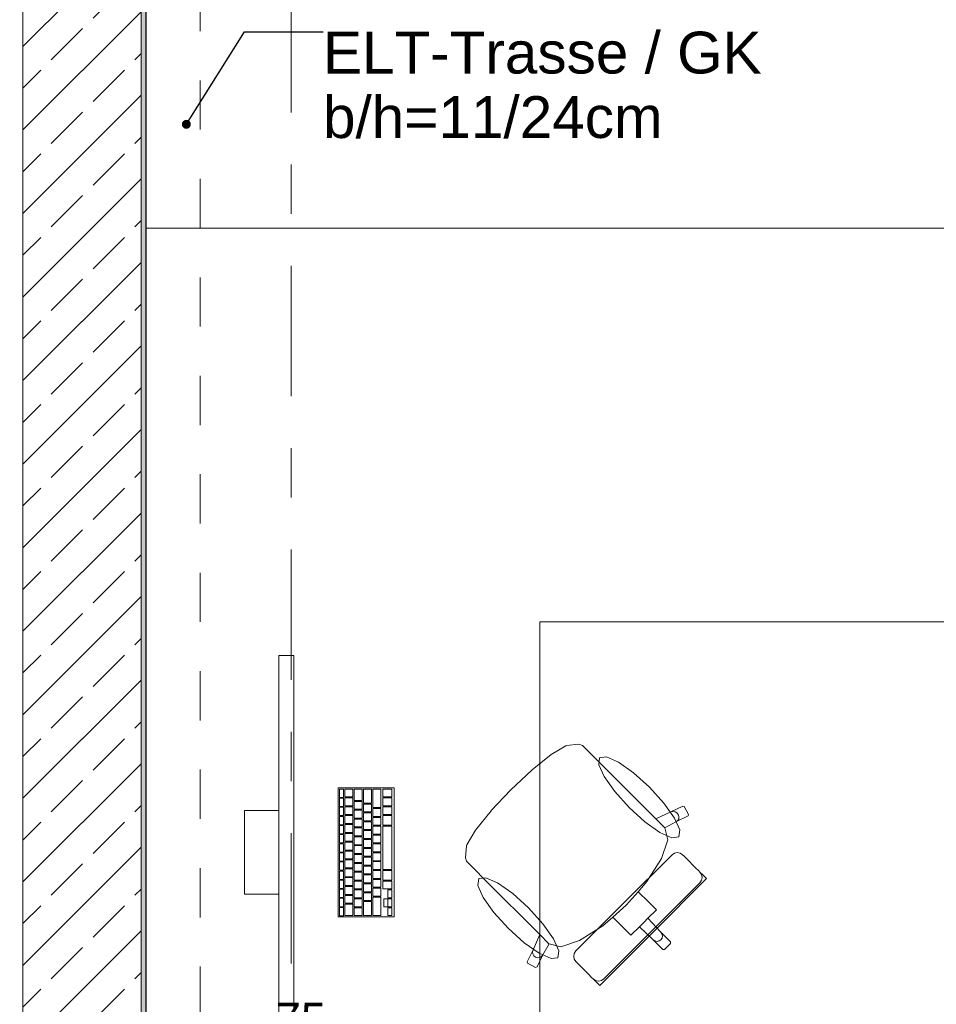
# Model space of a CAD drawing. Header units: metres. Extents: x -4 to 100, y -11 to 17.
# Tile 14 of 256: x -0.02 to 1.84, y 1.43 to 3.43. Entities that reach past the tile are written whole.
import ezdxf

# ---------------------------------------------------------------- set-up
doc = ezdxf.new("R2010")
doc.units = ezdxf.units.M
doc.header["$MEASUREMENT"] = 0
doc.linetypes.add('Strichlinie doppelt', pattern=[0.546806, 0.264583, -0.105833, 0.070556, -0.105833])
doc.linetypes.add('Untersicht', pattern=[0.1, 0.075, -0.025])
for name, color, linetype in [('152 - Bemaßung_ Beschriftung.Ausbau', 7, 'Continuous'), ('451 - Universal.Achsen Raster', 7, 'Continuous'), ('603 - Struktur.Bodenplatte_ Decke Roh', 7, 'Continuous'), ('604 - Struktur.Wand Aussen', 7, 'Continuous'), ('650 - Abdeckung.Fußboden Aufbau', 7, 'Continuous'), ('Neubau_152 - Bemaßung_ Beschriftung.Ausbau', 7, 'Continuous'), ('Neubau_653 - Abdeckung.TB Verkofferung', 7, 'Continuous'), ('Neubau_701 - Einrichtung.Möbel', 7, 'Continuous')]:
    doc.layers.add(name, color=color, linetype=linetype)
doc.styles.add('ERSTELLTER_STIL_2', font='txt')
doc.dimstyles.new('ERSTELLTER_STIL__3', dxfattribs={"dimtxt": 0.1, "dimasz": 0.0532, "dimexe": 0.18, "dimexo": 0.0625, "dimgap": 0, "dimtad": 1, "dimzin": 0, "dimdsep": 46, "dimtxsty": 'ERSTELLTER_STIL_2', "dimblk": 'ARROWHEAD_2', "dimblk1": 'ARROWHEAD_2', "dimblk2": 'ARROWHEAD_2', "dimcen": 0.09, "dimse1": 1, "dimse2": 1, "dimclrd": 7, "dimclre": 7, "dimclrt": 7, "dimazin": 0, "dimtfac": 1, "dimtdec": 4, "dimtmove": 0, "dimatfit": 3, "dimfxl": 1, "dimtolj": 1, "dimtzin": 0, "dimarcsym": 0})
doc.dimstyles.new('ERSTELLTER_STIL__5', dxfattribs={"dimtxt": 0.1, "dimasz": 0.0532, "dimexe": 0.18, "dimexo": 0.0625, "dimgap": 0, "dimtad": 1, "dimtih": 1, "dimtoh": 1, "dimzin": 0, "dimdsep": 46, "dimtxsty": 'ERSTELLTER_STIL_2', "dimblk": 'ARROWHEAD_2', "dimblk1": 'ARROWHEAD_2', "dimblk2": 'ARROWHEAD_2', "dimcen": 0.09, "dimse1": 1, "dimse2": 1, "dimclrd": 7, "dimclre": 7, "dimclrt": 7, "dimazin": 0, "dimtfac": 1, "dimtdec": 4, "dimtmove": 0, "dimatfit": 3, "dimfxl": 1, "dimtolj": 1, "dimtzin": 0, "dimarcsym": 0})
doc.dimstyles.new('ERSTELLTER_STIL__8', dxfattribs={"dimtxt": 0.18, "dimasz": 0.03648, "dimexe": 0.18, "dimexo": 0.0625, "dimgap": 0, "dimtad": 0, "dimtih": 1, "dimtoh": 1, "dimdec": 4, "dimzin": 0, "dimdsep": 46, "dimcen": 0.09, "dimadec": 0, "dimazin": 0, "dimtfac": 1, "dimtdec": 4, "dimtmove": 0, "dimatfit": 3, "dimldrblk": 'ARROWHEAD_11', "dimfxl": 1, "dimtolj": 1, "dimtzin": 0, "dimarcsym": 0})

# ---------------------------------------------------------------- blocks, each defined once
blk = doc.blocks.new('ARROWHEAD_11')
at = {"color": 0, "linetype": 'Continuous', "lineweight": 0}
blk.add_line((0, 0), (-1, 0), dxfattribs=at)
at = {"color": 0, "linetype": 'Continuous', "lineweight": 0, "const_width": 0.25, "flags": 128}
blk.add_lwpolyline([(-0.125, 0, 1), (0.125, 0, 1)], format="xyb", close=True, dxfattribs=at)
blk = doc.blocks.new('*D414')
at = {"layer": '152 - Bemaßung_ Beschriftung.Ausbau', "color": 7, "linetype": 'Continuous', "lineweight": 5}
for p, q in [((-1.21, 6.1252), (-1.14, 6.0848)), ((-1.175, 0.005), (-1.175, 6.105)), ((-1.21, 0.0252), (-1.14, -0.0152)), ((-1.1225, 0.005), (-1.2275, 0.005)), ((-1.175, -0.145), (-1.175, 0.005))]:
    blk.add_line(p, q, dxfattribs=at)
at = {"layer": '152 - Bemaßung_ Beschriftung.Ausbau', "color": 7, "lineweight": 5, "insert": (-1.195, 2.922), "char_height": 0.1, "attachment_point": 7, "rotation": 90, "style": 'ERSTELLTER_STIL_2'}
blk.add_mtext('\\A1;{\\pql;\\fArial|b0|i0|c0|p38;6,10}', dxfattribs=at)
blk = doc.blocks.new('ARROWHEAD_2')
at = {"color": 0, "linetype": 'Continuous', "lineweight": 0}
for p, q in [((-0.378, -0.655), (0.378, 0.655)), ((0, 0), (-1, 0))]:
    blk.add_line(p, q, dxfattribs=at)
blk = doc.blocks.new('*D415')
at = {"layer": '152 - Bemaßung_ Beschriftung.Ausbau', "color": 7, "linetype": 'Continuous', "lineweight": 5}
for p, q in [((-1.21, 7.9152), (-1.14, 7.8748)), ((-1.175, 6.105), (-1.175, 7.895)), ((-1.21, 6.1252), (-1.14, 6.0848)), ((-1.1225, 6.105), (-1.2275, 6.105)), ((-1.175, 0.005), (-1.175, 6.105))]:
    blk.add_line(p, q, dxfattribs=at)
at = {"layer": '152 - Bemaßung_ Beschriftung.Ausbau', "color": 7, "lineweight": 5, "char_height": 0.1, "attachment_point": 7, "rotation": 90, "style": 'ERSTELLTER_STIL_2'}
for s, insert in [('\\A1;{\\pql;\\fArial|b0|i0|c0|p38;1,79}', (-1.195, 6.867)), ('\\A1;{\\pql;\\fArial|b0|i0|c0|p38;2,01}', (-1.055, 6.867))]:
    blk.add_mtext(s, dxfattribs=dict(at, insert=insert))
blk = doc.blocks.new('*D420')
at = {"layer": '152 - Bemaßung_ Beschriftung.Ausbau', "color": 7, "linetype": 'Continuous', "lineweight": 5}
for p, q in [((-1.71, 5.8927), (-1.64, 5.8523)), ((-1.675, 0.245), (-1.675, 5.8725)), ((-1.71, 0.2652), (-1.64, 0.2248)), ((-1.6225, 0.245), (-1.7275, 0.245)), ((-1.675, 0.005), (-1.675, 0.245))]:
    blk.add_line(p, q, dxfattribs=at)
at = {"layer": '152 - Bemaßung_ Beschriftung.Ausbau', "color": 7, "lineweight": 5, "char_height": 0.1, "attachment_point": 7, "rotation": 90, "style": 'ERSTELLTER_STIL_2'}
for s, insert in [('\\A1;{\\pql;\\fArial|b0|i0|c0|p38;15}', (-1.695, 5.7005)), ('\\A1;{\\pql;\\fArial|b0|i0|c0|p38;5,62\\fArial|b0|i0|c0|p38;\\A1{\\H.66x;\\S75^  ;}}', (-1.6756, 2.7997))]:
    blk.add_mtext(s, dxfattribs=dict(at, insert=insert))
blk = doc.blocks.new('*D421')
at = {"layer": '152 - Bemaßung_ Beschriftung.Ausbau', "color": 7, "linetype": 'Continuous', "lineweight": 5}
for p, q in [((-1.71, 6.0427), (-1.64, 6.0023)), ((-1.675, 5.8725), (-1.675, 6.0225)), ((-1.71, 5.8927), (-1.64, 5.8523)), ((-1.6225, 5.8725), (-1.7275, 5.8725)), ((-1.675, 0.245), (-1.675, 5.8725))]:
    blk.add_line(p, q, dxfattribs=at)
blk = doc.blocks.new('*D431')
at = {"layer": '152 - Bemaßung_ Beschriftung.Ausbau', "color": 7, "linetype": 'Continuous', "lineweight": 5}
for p, q in [((-2.21, 5.2202), (-2.14, 5.1798)), ((-2.175, 0.7), (-2.175, 5.2)), ((-2.21, 0.7202), (-2.14, 0.6798)), ((-2.1225, 0.7), (-2.2275, 0.7)), ((-2.175, 0.25), (-2.175, 0.7))]:
    blk.add_line(p, q, dxfattribs=at)
at = {"layer": '152 - Bemaßung_ Beschriftung.Ausbau', "color": 7, "lineweight": 5, "insert": (-2.195, 2.817), "char_height": 0.1, "attachment_point": 7, "rotation": 90, "style": 'ERSTELLTER_STIL_2'}
blk.add_mtext('\\A1;{\\pql;\\fArial|b0|i0|c0|p38;4,50}', dxfattribs=at)
blk = doc.blocks.new('*D432')
at = {"layer": '152 - Bemaßung_ Beschriftung.Ausbau', "color": 7, "linetype": 'Continuous', "lineweight": 5}
for p, q in [((-2.21, 6.0202), (-2.14, 5.9798)), ((-2.175, 5.2), (-2.175, 6)), ((-2.21, 5.2202), (-2.14, 5.1798)), ((-2.1225, 5.2), (-2.2275, 5.2)), ((-2.175, 0.7), (-2.175, 5.2))]:
    blk.add_line(p, q, dxfattribs=at)
at = {"layer": '152 - Bemaßung_ Beschriftung.Ausbau', "color": 7, "lineweight": 5, "insert": (-2.195, 5.5241), "char_height": 0.1, "attachment_point": 7, "rotation": 90, "style": 'ERSTELLTER_STIL_2'}
blk.add_mtext('\\A1;{\\pql;\\fArial|b0|i0|c0|p38;80}', dxfattribs=at)
blk = doc.blocks.new('*D479')
at = {"layer": '152 - Bemaßung_ Beschriftung.Ausbau', "color": 7, "linetype": 'Continuous', "lineweight": 5}
for p, q in [((0.225, -4.6125), (0.225, -4.5075)), ((4.045, -4.6125), (4.045, -4.5075)), ((0.2452, -4.525), (0.2048, -4.595)), ((4.0652, -4.525), (4.0248, -4.595)), ((-0.015, -4.56), (0.225, -4.56)), ((0.225, -4.56), (4.045, -4.56)), ((4.045, -4.56), (4.195, -4.56))]:
    blk.add_line(p, q, dxfattribs=at)
at = {"layer": '152 - Bemaßung_ Beschriftung.Ausbau', "color": 7, "lineweight": 5, "char_height": 0.1, "attachment_point": 7, "style": 'ERSTELLTER_STIL_2'}
for s, insert in [('\\A1;{\\pql;\\fArial|b0|i0|c0|p38;3,82}', (1.9261, -4.54)), ('\\A1;{\\pql;\\fArial|b0|i0|c0|p38;15}', (3.873, -4.54))]:
    blk.add_mtext(s, dxfattribs=dict(at, insert=insert))
blk = doc.blocks.new('*D743')
at = {"layer": '152 - Bemaßung_ Beschriftung.Ausbau', "color": 7, "linetype": 'Continuous', "lineweight": 5}
for p, q in [((0.235, 1.2075), (0.235, 1.3125)), ((0.7025, 1.2075), (0.7025, 1.3125)), ((0.2552, 1.295), (0.2148, 1.225)), ((0.6823, 1.225), (0.7227, 1.295)), ((0.2008, 1.26), (0.235, 1.26)), ((0.235, 1.26), (0.7025, 1.26)), ((0.7025, 1.26), (0.7367, 1.26))]:
    blk.add_line(p, q, dxfattribs=at)
at = {"layer": '152 - Bemaßung_ Beschriftung.Ausbau', "color": 7, "lineweight": 5, "insert": (0.3428, 1.2783), "char_height": 0.1, "attachment_point": 7, "style": 'ERSTELLTER_STIL_2'}
blk.add_mtext('\\A1;{\\pql;\\fArial|b0|i0|c0|p38;46\\fArial|b0|i0|c0|p38;\\A1{\\H.66x;\\S75^  ;}}', dxfattribs=at)

msp = doc.modelspace()

# ---------------------------------------------------------------- hatches: boundary and pattern name
at = {"layer": '604 - Struktur.Wand Aussen', "linetype": 'Continuous', "lineweight": 0, "true_color": 0x000000}
h = msp.add_hatch(dxfattribs=at)
h.set_pattern_fill('Beton__Stahlbeton_0001', color=18, style=0, pattern_type=2)
h.set_pattern_definition([(45, (0, 0), (-0.0848528, 0.0848528), []), (45, (-0.04243, 0.04243), (-0.0848528, 0.0848528), [0.09, -0.03])])
h.paths.add_polyline_path([(-0.015, 6.105), (-0.015, 0.245), (0.225, 0.245), (0.225, 6.105), (0.175, 6.105), (0.105, 6.105)])
h = msp.add_hatch(dxfattribs=at)
h.set_pattern_fill('Gips_0001', color=18, style=0, pattern_type=2)
h.set_pattern_definition([(45, (0, 0), (-0.01767767, 0.01767767), [0, -0.025])])
h.paths.add_polyline_path([(0.235, 0.71), (0.235, 5.19), (0.225, 5.19), (0.225, 0.71)])

# ---------------------------------------------------------------- linework, layer by layer
at = {"layer": '451 - Universal.Achsen Raster', "color": 160, "linetype": 'Strichlinie doppelt', "lineweight": 9, "true_color": 0x3232ff}
msp.add_line((0.53, -10.585), (0.53, 16.355), dxfattribs=at)
at = {"layer": '603 - Struktur.Bodenplatte_ Decke Roh', "color": 7, "linetype": 'Continuous', "lineweight": 18, "flags": 128}
msp.add_lwpolyline([(-0.015, 13.695), (-0.015, 0.005), (43.89, 0.005)], dxfattribs=at)
at = {"layer": '604 - Struktur.Wand Aussen', "color": 7, "linetype": 'Continuous', "lineweight": 13}
for p, q in [((-0.015, 6.105), (-0.015, 0.245)), ((0.225, 0.71), (0.225, 5.19))]:
    msp.add_line(p, q, dxfattribs=at)
at = {"layer": '604 - Struktur.Wand Aussen', "color": 7, "linetype": 'Continuous', "lineweight": 5, "flags": 128}
msp.add_lwpolyline([(0.235, 0.71), (0.235, 5.19)], dxfattribs=at)
at = {"layer": '650 - Abdeckung.Fußboden Aufbau', "color": 7, "linetype": 'Continuous', "lineweight": 13, "flags": 128}
msp.add_lwpolyline([(0.69, 5.8725), (0.69, 5.19), (0.2348, 5.19), (0.2348, 0.71)], dxfattribs=at)
at = {"layer": 'Neubau_653 - Abdeckung.TB Verkofferung', "color": 1, "linetype": 'Untersicht', "lineweight": 9}
for p, q in [((0.235, 1.01), (0.235, 5.0505)), ((0.345, 1.01), (0.345, 5.0505))]:
    msp.add_line(p, q, dxfattribs=at)
at = {"layer": 'Neubau_701 - Einrichtung.Möbel', "color": 1, "linetype": 'Continuous', "lineweight": 5}
for p, q in [((1.089, 1.9592), (1.1141, 1.9615)), ((1.1141, 1.9615), (1.1211, 1.9592)), ((1.0189, 1.9093), (1.058, 1.9407)), ((1.058, 1.9407), (1.0874, 1.9586)), ((1.0874, 1.9586), (1.089, 1.9592)), ((1.1211, 1.9592), (1.1378, 1.9425)), ((1.1378, 1.9425), (1.1573, 1.923)), ((1.1573, 1.923), (1.2701, 1.8102)), ((0.9759, 1.8691), (1.0183, 1.9088)), ((1.0183, 1.9088), (1.0189, 1.9093)), ((0.9759, 1.8691), (0.9362, 1.8267)), ((0.9357, 1.8261), (0.9042, 1.7869)), ((0.9362, 1.8267), (0.9357, 1.8261)), ((1.2701, 1.8102), (1.3008, 1.824)), ((1.3008, 1.824), (1.3251, 1.8361)), ((1.3008, 1.824), (1.305, 1.8251)), ((1.305, 1.8251), (1.3093, 1.8245)), ((1.3093, 1.8245), (1.3132, 1.8223)), ((1.3132, 1.8223), (1.3159, 1.8189)), ((1.3251, 1.8361), (1.3281, 1.835)), ((1.3281, 1.835), (1.3366, 1.8189)), ((1.2885, 1.7918), (1.2701, 1.8102)), ((1.3113, 1.8039), (1.2886, 1.7916)), ((1.3357, 1.8159), (1.3113, 1.8039)), ((1.3147, 1.8065), (1.3113, 1.8039)), ((1.3168, 1.8103), (1.3147, 1.8065)), ((1.3159, 1.8189), (1.3172, 1.8146)), ((1.3172, 1.8146), (1.3168, 1.8103)), ((1.3366, 1.8189), (1.3357, 1.8159)), ((0.9042, 1.7869), (0.8864, 1.7576)), ((1.2885, 1.7918), (1.2886, 1.7916)), ((1.2886, 1.7916), (1.2947, 1.7677)), ((1.2947, 1.7677), (1.282, 1.7294)), ((0.8858, 1.756), (0.8835, 1.7309)), ((0.8864, 1.7576), (0.8858, 1.756)), ((1.3032, 1.737), (1.3082, 1.7403)), ((1.3082, 1.7403), (1.314, 1.7415)), ((1.314, 1.7415), (1.3199, 1.7404)), ((1.3199, 1.7404), (1.3248, 1.7371)), ((0.8835, 1.7309), (0.8858, 1.7239)), ((0.8858, 1.7239), (0.9025, 1.7071)), ((1.2056, 1.6394), (1.3032, 1.737)), ((1.282, 1.7294), (1.2524, 1.6826)), ((1.3248, 1.7371), (1.3273, 1.7346)), ((1.3273, 1.7346), (1.333, 1.7289)), ((1.333, 1.7289), (1.3504, 1.7115)), ((0.9025, 1.7071), (0.922, 1.6877)), ((1.3504, 1.7115), (1.3576, 1.7043)), ((1.3576, 1.7043), (1.36, 1.7019)), ((1.3633, 1.6969), (1.36, 1.7019)), ((1.36, 1.7019), (1.3655, 1.6964)), ((0.922, 1.6877), (1.0347, 1.5749)), ((1.2524, 1.6826), (1.2345, 1.6621)), ((1.2623, 1.5827), (1.3599, 1.6803)), ((1.3732, 1.6887), (1.2648, 1.5802)), ((1.3599, 1.6803), (1.3633, 1.6852)), ((1.3645, 1.6911), (1.3633, 1.6969)), ((1.3633, 1.6852), (1.3645, 1.6911)), ((1.3655, 1.6964), (1.3679, 1.694)), ((1.3679, 1.694), (1.3732, 1.6887)), ((1.2345, 1.6621), (1.2104, 1.6346)), ((1.2345, 1.6621), (1.2554, 1.6412)), ((1.2554, 1.6412), (1.2715, 1.6251)), ((1.2056, 1.6394), (1.108, 1.5418)), ((1.1829, 1.6105), (1.2104, 1.6346)), ((1.2715, 1.6251), (1.2544, 1.608)), ((1.1624, 1.5925), (1.1829, 1.6105)), ((1.1829, 1.6105), (1.2037, 1.5896)), ((1.2544, 1.608), (1.2457, 1.5993)), ((1.2544, 1.608), (1.2803, 1.5801)), ((1.1156, 1.5629), (1.1624, 1.5925)), ((1.1563, 1.4718), (1.2648, 1.5802)), ((1.2623, 1.5827), (1.1647, 1.4851)), ((1.2037, 1.5896), (1.2199, 1.5735)), ((1.2199, 1.5735), (1.237, 1.5906)), ((1.237, 1.5906), (1.2457, 1.5993)), ((1.237, 1.5906), (1.2648, 1.5646)), ((1.2803, 1.5801), (1.2828, 1.5765)), ((1.2803, 1.5801), (1.3002, 1.5602)), ((1.0347, 1.5749), (1.0209, 1.5442)), ((1.0532, 1.5564), (1.0347, 1.5749)), ((1.0773, 1.5503), (1.1156, 1.5629)), ((1.2648, 1.5646), (1.2685, 1.5622)), ((1.2648, 1.5646), (1.2847, 1.5447)), ((1.2685, 1.5622), (1.2728, 1.5612)), ((1.2728, 1.5612), (1.2771, 1.562)), ((1.2771, 1.562), (1.2807, 1.5643)), ((1.283, 1.5679), (1.2807, 1.5643)), ((1.2828, 1.5765), (1.2838, 1.5722)), ((1.2838, 1.5722), (1.283, 1.5679)), ((1.3002, 1.5602), (1.3003, 1.5571)), ((1.0209, 1.5442), (1.0089, 1.5199)), ((1.0209, 1.5442), (1.0198, 1.54)), ((1.0198, 1.54), (1.0204, 1.5357)), ((1.0411, 1.5336), (1.0534, 1.5564)), ((1.0532, 1.5564), (1.0534, 1.5564)), ((1.0534, 1.5564), (1.0773, 1.5503)), ((1.108, 1.5418), (1.1047, 1.5368)), ((1.2847, 1.5447), (1.2879, 1.5447)), ((1.2879, 1.5447), (1.2941, 1.5509)), ((1.3003, 1.5571), (1.2941, 1.5509)), ((1.0204, 1.5357), (1.0226, 1.5318)), ((1.0226, 1.5318), (1.0261, 1.5291)), ((1.0261, 1.5291), (1.0303, 1.5278)), ((1.029, 1.5093), (1.0411, 1.5336)), ((1.0303, 1.5278), (1.0347, 1.5282)), ((1.0347, 1.5282), (1.0384, 1.5303)), ((1.0384, 1.5303), (1.0411, 1.5336)), ((1.1047, 1.5368), (1.1035, 1.5309)), ((1.1035, 1.5309), (1.1046, 1.5251)), ((1.1046, 1.5251), (1.1079, 1.5202)), ((1.1079, 1.5202), (1.1103, 1.5177)), ((1.0089, 1.5199), (1.0099, 1.5168)), ((1.0099, 1.5168), (1.0261, 1.5084)), ((1.0261, 1.5084), (1.029, 1.5093)), ((1.1103, 1.5177), (1.1161, 1.5119)), ((1.1161, 1.5119), (1.1335, 1.4946)), ((1.1335, 1.4946), (1.1406, 1.4874)), ((1.1406, 1.4874), (1.1431, 1.485)), ((1.1431, 1.485), (1.1486, 1.4794)), ((1.1481, 1.4817), (1.1431, 1.4849)), ((1.1539, 1.4805), (1.1481, 1.4817)), ((1.1597, 1.4817), (1.1539, 1.4805)), ((1.1647, 1.4851), (1.1597, 1.4817)), ((1.1486, 1.4794), (1.151, 1.477)), ((1.151, 1.477), (1.1563, 1.4718))]:
    msp.add_line(p, q, dxfattribs=at)
at = {"layer": 'Neubau_701 - Einrichtung.Möbel', "color": 1, "linetype": 'Continuous', "lineweight": 5, "flags": 128}
for points in [[(0.235, 3.01), (0.235, 1.01), (1.035, 1.01), (1.035, 2.21), (2.435, 2.21), (2.435, 3.01)], [(0.5349, 2.1421), (0.5349, 1.3421), (0.5049, 1.3421), (0.5049, 2.1421)], [(1.2573, 1.8744), (1.2864, 1.842), (1.308, 1.8115), (1.3188, 1.7874), (1.317, 1.7733), (1.3029, 1.7716), (1.2788, 1.7823), (1.2483, 1.8039), (1.2159, 1.8331), (1.1868, 1.8654), (1.1652, 1.8959), (1.1544, 1.9201), (1.1562, 1.9341), (1.1703, 1.9359), (1.1944, 1.9251), (1.2249, 1.9036)], [(0.7389, 1.8731), (0.7389, 1.6111), (0.6249, 1.6111), (0.6249, 1.8731)], [(0.6359, 1.8621), (0.6359, 1.8538), (0.6357, 1.8536), (0.6281, 1.8536), (0.6279, 1.8538), (0.6279, 1.8704), (0.6281, 1.8706), (0.6357, 1.8706), (0.6359, 1.8704)], [(0.6549, 1.8626), (0.6549, 1.8548), (0.6547, 1.8546), (0.6391, 1.8546), (0.6389, 1.8548), (0.6389, 1.8704), (0.6391, 1.8706), (0.6547, 1.8706), (0.6549, 1.8704)], [(0.6739, 1.8591), (0.6739, 1.8478), (0.6737, 1.8476), (0.6581, 1.8476), (0.6579, 1.8478), (0.6579, 1.8704), (0.6581, 1.8706), (0.6737, 1.8706), (0.6739, 1.8704)], [(0.6929, 1.8564), (0.6929, 1.8423), (0.6927, 1.8421), (0.6771, 1.8421), (0.6769, 1.8423), (0.6769, 1.8704), (0.6771, 1.8706), (0.6927, 1.8706), (0.6929, 1.8704)], [(0.7119, 1.8519), (0.7119, 1.8333), (0.7117, 1.8331), (0.6961, 1.8331), (0.6959, 1.8333), (0.6959, 1.8704), (0.6961, 1.8706), (0.7117, 1.8706), (0.7119, 1.8704)], [(0.7339, 1.8626), (0.7339, 1.8548), (0.7337, 1.8546), (0.7161, 1.8546), (0.7159, 1.8548), (0.7159, 1.8704), (0.7161, 1.8706), (0.7337, 1.8706), (0.7339, 1.8704)], [(0.6359, 1.8436), (0.6359, 1.8353), (0.6357, 1.8351), (0.6281, 1.8351), (0.6279, 1.8353), (0.6279, 1.8519), (0.6281, 1.8521), (0.6357, 1.8521), (0.6359, 1.8519)], [(0.6549, 1.8446), (0.6549, 1.8368), (0.6547, 1.8366), (0.6391, 1.8366), (0.6389, 1.8368), (0.6389, 1.8524), (0.6391, 1.8526), (0.6547, 1.8526), (0.6549, 1.8524)], [(0.6739, 1.8376), (0.6739, 1.8298), (0.6737, 1.8296), (0.6581, 1.8296), (0.6579, 1.8298), (0.6579, 1.8454), (0.6581, 1.8456), (0.6737, 1.8456), (0.6739, 1.8454)], [(0.6929, 1.8321), (0.6929, 1.8243), (0.6927, 1.8241), (0.6771, 1.8241), (0.6769, 1.8243), (0.6769, 1.8399), (0.6771, 1.8401), (0.6927, 1.8401), (0.6929, 1.8399)], [(0.7339, 1.8446), (0.7339, 1.8368), (0.7337, 1.8366), (0.7161, 1.8366), (0.7159, 1.8368), (0.7159, 1.8524), (0.7161, 1.8526), (0.7337, 1.8526), (0.7339, 1.8524)], [(0.5049, 1.6571), (0.4349, 1.6571), (0.4349, 1.8271), (0.5049, 1.8271)], [(0.6359, 1.8251), (0.6359, 1.8168), (0.6357, 1.8166), (0.6281, 1.8166), (0.6279, 1.8168), (0.6279, 1.8334), (0.6281, 1.8336), (0.6357, 1.8336), (0.6359, 1.8334)], [(0.6549, 1.8266), (0.6549, 1.8188), (0.6547, 1.8186), (0.6391, 1.8186), (0.6389, 1.8188), (0.6389, 1.8344), (0.6391, 1.8346), (0.6547, 1.8346), (0.6549, 1.8344)], [(0.6739, 1.8196), (0.6739, 1.8118), (0.6737, 1.8116), (0.6581, 1.8116), (0.6579, 1.8118), (0.6579, 1.8274), (0.6581, 1.8276), (0.6737, 1.8276), (0.6739, 1.8274)], [(0.6929, 1.8141), (0.6929, 1.8063), (0.6927, 1.8061), (0.6771, 1.8061), (0.6769, 1.8063), (0.6769, 1.8219), (0.6771, 1.8221), (0.6927, 1.8221), (0.6929, 1.8219)], [(0.7119, 1.8231), (0.7119, 1.8153), (0.7117, 1.8151), (0.6961, 1.8151), (0.6959, 1.8153), (0.6959, 1.8309), (0.6961, 1.8311), (0.7117, 1.8311), (0.7119, 1.8309)], [(0.7339, 1.8266), (0.7339, 1.8188), (0.7337, 1.8186), (0.7161, 1.8186), (0.7159, 1.8188), (0.7159, 1.8344), (0.7161, 1.8346), (0.7337, 1.8346), (0.7339, 1.8344)], [(0.6359, 1.8066), (0.6359, 1.7983), (0.6357, 1.7981), (0.6281, 1.7981), (0.6279, 1.7983), (0.6279, 1.8149), (0.6281, 1.8151), (0.6357, 1.8151), (0.6359, 1.8149)], [(0.6549, 1.8086), (0.6549, 1.8008), (0.6547, 1.8006), (0.6391, 1.8006), (0.6389, 1.8008), (0.6389, 1.8164), (0.6391, 1.8166), (0.6547, 1.8166), (0.6549, 1.8164)], [(0.6739, 1.8016), (0.6739, 1.7938), (0.6737, 1.7936), (0.6581, 1.7936), (0.6579, 1.7938), (0.6579, 1.8094), (0.6581, 1.8096), (0.6737, 1.8096), (0.6739, 1.8094)], [(0.6929, 1.7961), (0.6929, 1.7883), (0.6927, 1.7881), (0.6771, 1.7881), (0.6769, 1.7883), (0.6769, 1.8039), (0.6771, 1.8041), (0.6927, 1.8041), (0.6929, 1.8039)], [(0.7119, 1.8051), (0.7119, 1.7973), (0.7117, 1.7971), (0.6961, 1.7971), (0.6959, 1.7973), (0.6959, 1.8129), (0.6961, 1.8131), (0.7117, 1.8131), (0.7119, 1.8129)], [(0.7339, 1.8069), (0.7339, 1.7973), (0.7337, 1.7971), (0.7161, 1.7971), (0.7159, 1.7973), (0.7159, 1.8164), (0.7161, 1.8166), (0.7337, 1.8166), (0.7339, 1.8164)], [(0.6359, 1.7881), (0.6359, 1.7798), (0.6357, 1.7796), (0.6281, 1.7796), (0.6279, 1.7798), (0.6279, 1.7964), (0.6281, 1.7966), (0.6357, 1.7966), (0.6359, 1.7964)], [(0.6549, 1.7906), (0.6549, 1.7828), (0.6547, 1.7826), (0.6391, 1.7826), (0.6389, 1.7828), (0.6389, 1.7984), (0.6391, 1.7986), (0.6547, 1.7986), (0.6549, 1.7984)], [(0.6549, 1.7726), (0.6549, 1.7648), (0.6547, 1.7646), (0.6391, 1.7646), (0.6389, 1.7648), (0.6389, 1.7804), (0.6391, 1.7806), (0.6547, 1.7806), (0.6549, 1.7804)], [(0.6739, 1.7836), (0.6739, 1.7758), (0.6737, 1.7756), (0.6581, 1.7756), (0.6579, 1.7758), (0.6579, 1.7914), (0.6581, 1.7916), (0.6737, 1.7916), (0.6739, 1.7914)], [(0.6929, 1.7781), (0.6929, 1.7703), (0.6927, 1.7701), (0.6771, 1.7701), (0.6769, 1.7703), (0.6769, 1.7859), (0.6771, 1.7861), (0.6927, 1.7861), (0.6929, 1.7859)], [(0.7119, 1.7871), (0.7119, 1.7793), (0.7117, 1.7791), (0.6961, 1.7791), (0.6959, 1.7793), (0.6959, 1.7949), (0.6961, 1.7951), (0.7117, 1.7951), (0.7119, 1.7949)], [(0.7339, 1.7511), (0.7339, 1.7073), (0.7337, 1.7071), (0.7161, 1.7071), (0.7159, 1.7073), (0.7159, 1.7949), (0.7161, 1.7951), (0.7337, 1.7951), (0.7339, 1.7949)], [(0.6359, 1.7696), (0.6359, 1.7613), (0.6357, 1.7611), (0.6281, 1.7611), (0.6279, 1.7613), (0.6279, 1.7779), (0.6281, 1.7781), (0.6357, 1.7781), (0.6359, 1.7779)], [(0.6549, 1.7546), (0.6549, 1.7468), (0.6547, 1.7466), (0.6391, 1.7466), (0.6389, 1.7468), (0.6389, 1.7624), (0.6391, 1.7626), (0.6547, 1.7626), (0.6549, 1.7624)], [(0.6739, 1.7656), (0.6739, 1.7578), (0.6737, 1.7576), (0.6581, 1.7576), (0.6579, 1.7578), (0.6579, 1.7734), (0.6581, 1.7736), (0.6737, 1.7736), (0.6739, 1.7734)], [(0.6929, 1.7601), (0.6929, 1.7523), (0.6927, 1.7521), (0.6771, 1.7521), (0.6769, 1.7523), (0.6769, 1.7679), (0.6771, 1.7681), (0.6927, 1.7681), (0.6929, 1.7679)], [(0.7119, 1.7691), (0.7119, 1.7613), (0.7117, 1.7611), (0.6961, 1.7611), (0.6959, 1.7613), (0.6959, 1.7769), (0.6961, 1.7771), (0.7117, 1.7771), (0.7119, 1.7769)], [(0.6359, 1.7511), (0.6359, 1.7428), (0.6357, 1.7426), (0.6281, 1.7426), (0.6279, 1.7428), (0.6279, 1.7594), (0.6281, 1.7596), (0.6357, 1.7596), (0.6359, 1.7594)], [(0.6359, 1.7326), (0.6359, 1.7243), (0.6357, 1.7241), (0.6281, 1.7241), (0.6279, 1.7243), (0.6279, 1.7409), (0.6281, 1.7411), (0.6357, 1.7411), (0.6359, 1.7409)], [(0.6549, 1.7366), (0.6549, 1.7288), (0.6547, 1.7286), (0.6391, 1.7286), (0.6389, 1.7288), (0.6389, 1.7444), (0.6391, 1.7446), (0.6547, 1.7446), (0.6549, 1.7444)], [(0.6739, 1.7476), (0.6739, 1.7398), (0.6737, 1.7396), (0.6581, 1.7396), (0.6579, 1.7398), (0.6579, 1.7554), (0.6581, 1.7556), (0.6737, 1.7556), (0.6739, 1.7554)], [(0.6929, 1.7421), (0.6929, 1.7343), (0.6927, 1.7341), (0.6771, 1.7341), (0.6769, 1.7343), (0.6769, 1.7499), (0.6771, 1.7501), (0.6927, 1.7501), (0.6929, 1.7499)], [(0.7119, 1.7511), (0.7119, 1.7433), (0.7117, 1.7431), (0.6961, 1.7431), (0.6959, 1.7433), (0.6959, 1.7589), (0.6961, 1.7591), (0.7117, 1.7591), (0.7119, 1.7589)], [(0.7119, 1.7331), (0.7119, 1.7253), (0.7117, 1.7251), (0.6961, 1.7251), (0.6959, 1.7253), (0.6959, 1.7409), (0.6961, 1.7411), (0.7117, 1.7411), (0.7119, 1.7409)], [(0.6359, 1.7141), (0.6359, 1.7058), (0.6357, 1.7056), (0.6281, 1.7056), (0.6279, 1.7058), (0.6279, 1.7224), (0.6281, 1.7226), (0.6357, 1.7226), (0.6359, 1.7224)], [(0.6549, 1.7186), (0.6549, 1.7108), (0.6547, 1.7106), (0.6391, 1.7106), (0.6389, 1.7108), (0.6389, 1.7264), (0.6391, 1.7266), (0.6547, 1.7266), (0.6549, 1.7264)], [(0.6739, 1.7296), (0.6739, 1.7218), (0.6737, 1.7216), (0.6581, 1.7216), (0.6579, 1.7218), (0.6579, 1.7374), (0.6581, 1.7376), (0.6737, 1.7376), (0.6739, 1.7374)], [(0.6929, 1.7241), (0.6929, 1.7163), (0.6927, 1.7161), (0.6771, 1.7161), (0.6769, 1.7163), (0.6769, 1.7319), (0.6771, 1.7321), (0.6927, 1.7321), (0.6929, 1.7319)], [(0.7119, 1.7151), (0.7119, 1.7073), (0.7117, 1.7071), (0.6961, 1.7071), (0.6959, 1.7073), (0.6959, 1.7229), (0.6961, 1.7231), (0.7117, 1.7231), (0.7119, 1.7229)], [(0.6359, 1.6956), (0.6359, 1.6873), (0.6357, 1.6871), (0.6281, 1.6871), (0.6279, 1.6873), (0.6279, 1.7039), (0.6281, 1.7041), (0.6357, 1.7041), (0.6359, 1.7039)], [(0.6549, 1.7006), (0.6549, 1.6928), (0.6547, 1.6926), (0.6391, 1.6926), (0.6389, 1.6928), (0.6389, 1.7084), (0.6391, 1.7086), (0.6547, 1.7086), (0.6549, 1.7084)], [(0.6739, 1.7116), (0.6739, 1.7038), (0.6737, 1.7036), (0.6581, 1.7036), (0.6579, 1.7038), (0.6579, 1.7194), (0.6581, 1.7196), (0.6737, 1.7196), (0.6739, 1.7194)], [(0.6739, 1.6936), (0.6739, 1.6858), (0.6737, 1.6856), (0.6581, 1.6856), (0.6579, 1.6858), (0.6579, 1.7014), (0.6581, 1.7016), (0.6737, 1.7016), (0.6739, 1.7014)], [(0.6929, 1.7061), (0.6929, 1.6983), (0.6927, 1.6981), (0.6771, 1.6981), (0.6769, 1.6983), (0.6769, 1.7139), (0.6771, 1.7141), (0.6927, 1.7141), (0.6929, 1.7139)], [(0.7119, 1.6971), (0.7119, 1.6893), (0.7117, 1.6891), (0.6961, 1.6891), (0.6959, 1.6893), (0.6959, 1.7049), (0.6961, 1.7051), (0.7117, 1.7051), (0.7119, 1.7049)], [(0.7339, 1.6954), (0.7339, 1.6858), (0.7337, 1.6856), (0.7161, 1.6856), (0.7159, 1.6858), (0.7159, 1.7049), (0.7161, 1.7051), (0.7337, 1.7051), (0.7339, 1.7049)], [(0.6359, 1.6771), (0.6359, 1.6688), (0.6357, 1.6686), (0.6281, 1.6686), (0.6279, 1.6688), (0.6279, 1.6854), (0.6281, 1.6856), (0.6357, 1.6856), (0.6359, 1.6854)], [(0.6549, 1.6826), (0.6549, 1.6748), (0.6547, 1.6746), (0.6391, 1.6746), (0.6389, 1.6748), (0.6389, 1.6904), (0.6391, 1.6906), (0.6547, 1.6906), (0.6549, 1.6904)], [(0.6739, 1.6756), (0.6739, 1.6678), (0.6737, 1.6676), (0.6581, 1.6676), (0.6579, 1.6678), (0.6579, 1.6834), (0.6581, 1.6836), (0.6737, 1.6836), (0.6739, 1.6834)], [(0.6929, 1.6881), (0.6929, 1.6803), (0.6927, 1.6801), (0.6771, 1.6801), (0.6769, 1.6803), (0.6769, 1.6959), (0.6771, 1.6961), (0.6927, 1.6961), (0.6929, 1.6959)], [(0.7119, 1.6791), (0.7119, 1.6713), (0.7117, 1.6711), (0.6961, 1.6711), (0.6959, 1.6713), (0.6959, 1.6869), (0.6961, 1.6871), (0.7117, 1.6871), (0.7119, 1.6869)], [(0.7339, 1.6756), (0.7339, 1.6678), (0.7337, 1.6676), (0.7161, 1.6676), (0.7159, 1.6678), (0.7159, 1.6834), (0.7161, 1.6836), (0.7337, 1.6836), (0.7339, 1.6834)], [(0.9706, 1.5877), (1.0029, 1.5585), (1.0335, 1.537), (1.0576, 1.5262), (1.0716, 1.528), (1.0734, 1.542), (1.0627, 1.5662), (1.0411, 1.5967), (1.0119, 1.629), (0.9796, 1.6582), (0.9491, 1.6798), (0.9249, 1.6905), (0.9109, 1.6887), (0.9091, 1.6747), (0.9198, 1.6506), (0.9414, 1.6201)], [(0.6359, 1.6586), (0.6359, 1.6503), (0.6357, 1.6501), (0.6281, 1.6501), (0.6279, 1.6503), (0.6279, 1.6669), (0.6281, 1.6671), (0.6357, 1.6671), (0.6359, 1.6669)], [(0.6549, 1.6646), (0.6549, 1.6568), (0.6547, 1.6566), (0.6391, 1.6566), (0.6389, 1.6568), (0.6389, 1.6724), (0.6391, 1.6726), (0.6547, 1.6726), (0.6549, 1.6724)], [(0.6739, 1.6576), (0.6739, 1.6498), (0.6737, 1.6496), (0.6581, 1.6496), (0.6579, 1.6498), (0.6579, 1.6654), (0.6581, 1.6656), (0.6737, 1.6656), (0.6739, 1.6654)], [(0.6929, 1.6701), (0.6929, 1.6623), (0.6927, 1.6621), (0.6771, 1.6621), (0.6769, 1.6623), (0.6769, 1.6779), (0.6771, 1.6781), (0.6927, 1.6781), (0.6929, 1.6779)], [(0.6929, 1.6521), (0.6929, 1.6443), (0.6927, 1.6441), (0.6771, 1.6441), (0.6769, 1.6443), (0.6769, 1.6599), (0.6771, 1.6601), (0.6927, 1.6601), (0.6929, 1.6599)], [(0.7119, 1.6611), (0.7119, 1.6533), (0.7117, 1.6531), (0.6961, 1.6531), (0.6959, 1.6533), (0.6959, 1.6689), (0.6961, 1.6691), (0.7117, 1.6691), (0.7119, 1.6689)], [(0.7339, 1.6576), (0.7339, 1.6498), (0.7337, 1.6496), (0.7261, 1.6496), (0.7259, 1.6498), (0.7259, 1.6654), (0.7261, 1.6656), (0.7337, 1.6656), (0.7339, 1.6654)], [(0.6359, 1.6401), (0.6359, 1.6318), (0.6357, 1.6316), (0.6281, 1.6316), (0.6279, 1.6318), (0.6279, 1.6484), (0.6281, 1.6486), (0.6357, 1.6486), (0.6359, 1.6484)], [(0.6549, 1.6466), (0.6549, 1.6388), (0.6547, 1.6386), (0.6391, 1.6386), (0.6389, 1.6388), (0.6389, 1.6544), (0.6391, 1.6546), (0.6547, 1.6546), (0.6549, 1.6544)], [(0.6739, 1.6396), (0.6739, 1.6318), (0.6737, 1.6316), (0.6581, 1.6316), (0.6579, 1.6318), (0.6579, 1.6474), (0.6581, 1.6476), (0.6737, 1.6476), (0.6739, 1.6474)], [(0.6929, 1.6279), (0.6929, 1.6138), (0.6927, 1.6136), (0.6771, 1.6136), (0.6769, 1.6138), (0.6769, 1.6419), (0.6771, 1.6421), (0.6927, 1.6421), (0.6929, 1.6419)], [(0.7119, 1.6324), (0.7119, 1.6138), (0.7117, 1.6136), (0.6961, 1.6136), (0.6959, 1.6138), (0.6959, 1.6509), (0.6961, 1.6511), (0.7117, 1.6511), (0.7119, 1.6509)], [(0.7259, 1.6396), (0.7259, 1.6318), (0.7257, 1.6316), (0.7181, 1.6316), (0.7179, 1.6318), (0.7179, 1.6474), (0.7181, 1.6476), (0.7257, 1.6476), (0.7259, 1.6474)], [(0.7339, 1.6396), (0.7339, 1.6318), (0.7337, 1.6316), (0.7261, 1.6316), (0.7259, 1.6318), (0.7259, 1.6474), (0.7261, 1.6476), (0.7337, 1.6476), (0.7339, 1.6474)], [(0.6359, 1.6216), (0.6359, 1.6133), (0.6357, 1.6131), (0.6281, 1.6131), (0.6279, 1.6133), (0.6279, 1.6299), (0.6281, 1.6301), (0.6357, 1.6301), (0.6359, 1.6299)], [(0.6549, 1.6251), (0.6549, 1.6138), (0.6547, 1.6136), (0.6391, 1.6136), (0.6389, 1.6138), (0.6389, 1.6364), (0.6391, 1.6366), (0.6547, 1.6366), (0.6549, 1.6364)], [(0.6739, 1.6216), (0.6739, 1.6138), (0.6737, 1.6136), (0.6581, 1.6136), (0.6579, 1.6138), (0.6579, 1.6294), (0.6581, 1.6296), (0.6737, 1.6296), (0.6739, 1.6294)], [(0.7339, 1.6216), (0.7339, 1.6138), (0.7337, 1.6136), (0.7261, 1.6136), (0.7259, 1.6138), (0.7259, 1.6294), (0.7261, 1.6296), (0.7337, 1.6296), (0.7339, 1.6294)]]:
    msp.add_lwpolyline(points, close=True, dxfattribs=at)

# ---------------------------------------------------------------- texts
at = {"layer": 'Neubau_152 - Bemaßung_ Beschriftung.Ausbau', "color": 1, "linetype": 'Continuous', "lineweight": 13, "insert": (0.5944, 3.409), "char_height": 0.085, "attachment_point": 1, "line_spacing_factor": 0.924256, "style": 'ERSTELLTER_STIL_2'}
msp.add_mtext('\\A1;{\\pql;\\fArial|b0|i0|c0|p38;ELT-Trasse / GK\\P\\pql;\\fArial|b0|i0|c0|p38;b/h=\\fArial|b0|i0|c0|p38;11\\fArial|b0|i0|c0|p38;/\\fArial|b0|i0|c0|p38;24\\fArial|b0|i0|c0|p38;cm}', dxfattribs=at)

# ---------------------------------------------------------------- dimensions: what is measured, and where the dimension line sits
at = {"layer": '152 - Bemaßung_ Beschriftung.Ausbau', "color": 7, "linetype": 'Continuous', "lineweight": 5}
for base, p1, p2, picture, middle in [((-1.175, 7.895), (0.105, 6.105), (0.105, 7.895), '*D415', (-1.245, 6.9969)), ((-1.175, 6.105), (-0.015, 0.005), (0.105, 6.105), '*D414', (-1.245, 3.0519)), ((-1.675, 6.0225), (5.7662, 5.8725), (5.7662, 6.0225), '*D421', (-1.745, 5.7767)), ((-2.175, 6), (0.68, 5.2), (0.68, 6), '*D432', (-2.245, 5.6003)), ((-1.675, 5.8725), (0.225, 0.245), (5.7662, 5.8725), '*D420', (-1.745, 3.1028)), ((-2.175, 5.2), (0.38, 0.7), (0.68, 5.2), '*D431', (-2.245, 2.9468))]:
    dim = msp.add_linear_dim(base=base, p1=p1, p2=p2, angle=90, dimstyle='ERSTELLTER_STIL__3', dxfattribs=at)
    dim.commit()
    dim.dimension.update_dxf_attribs({"geometry": picture, "text_midpoint": middle, "dimtype": 160, "text_rotation": 90})
dim = msp.add_linear_dim(base=(4.045, -4.56), p1=(0.225, 0.245), p2=(4.045, 3.2912), angle=0, dimstyle='ERSTELLTER_STIL__5', dxfattribs=at)
dim.commit()
dim.dimension.update_dxf_attribs({"geometry": '*D479', "text_midpoint": (2.056, -4.49), "dimtype": 160})
dim = msp.add_linear_dim(base=(0.7025, 1.26), p1=(0.235, 1.01), p2=(0.7025, 1.01), dimstyle='ERSTELLTER_STIL__5', dxfattribs=at)
dim.commit()
dim.dimension.update_dxf_attribs({"geometry": '*D743', "text_midpoint": (0.5922, 1.33), "dimtype": 160})

# ---------------------------------------------------------------- leaders
at = {"layer": 'Neubau_152 - Bemaßung_ Beschriftung.Ausbau', "color": 1, "linetype": 'Continuous', "lineweight": 13, "annotation_type": 0, "has_hookline": 1, "hookline_direction": 0, "text_width": 0.8805}
msp.add_leader([(0.3168, 3.2208), (0.4348, 3.409), (0.5944, 3.409)], dimstyle='ERSTELLTER_STIL__8', dxfattribs=at)

doc.saveas('drawing.dxf')
